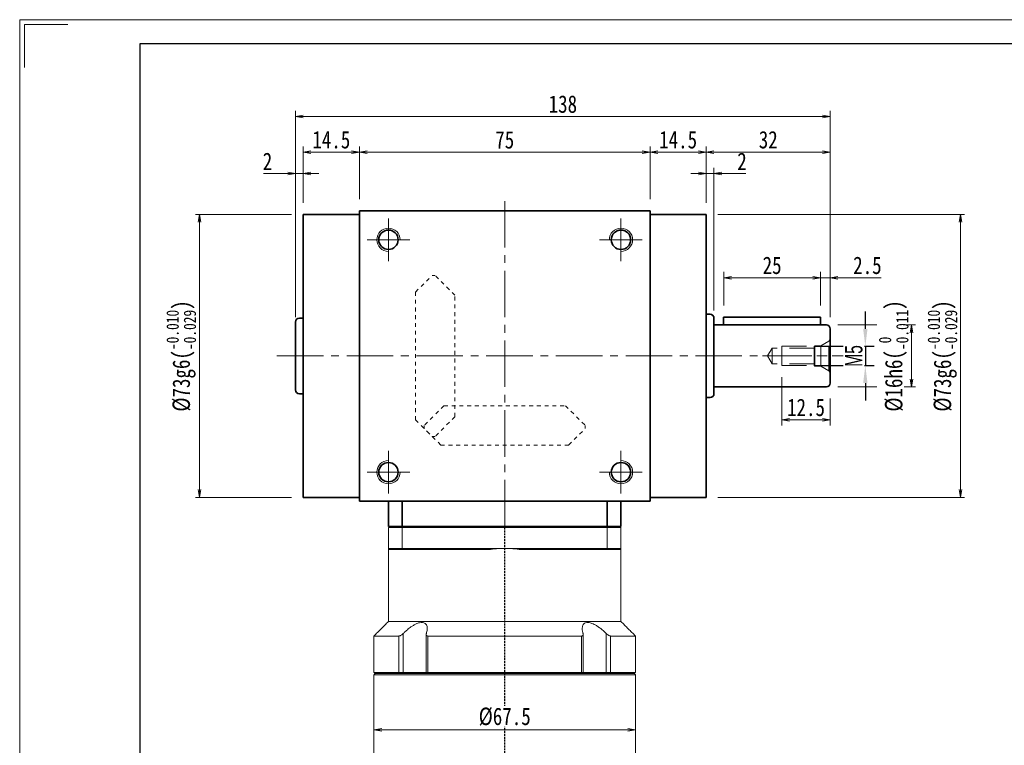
# Model space of a CAD drawing. Header units: millimetres. Extents: x 5 to 545, y 1 to 369.
# Tile 2 of 7: x 8 to 262, y 181 to 369. Entities that reach past the tile are written whole.
import ezdxf

# ---------------------------------------------------------------- set-up
doc = ezdxf.new("R2010")
doc.units = ezdxf.units.MM
for name, pattern in [('DASHED', [0.75, 0.5, -0.25]), ('HIDDEN', [9.525, 6.35, -3.175]), ('点画线', [18, 12, -2, 2, -2]), ('虚线', [2, 1, -1])]:
    doc.linetypes.add(name, pattern=pattern)
for name, color, linetype, lineweight in [('EB0_1', 7, 'Continuous', 35), ('中心线层', 1, '点画线', 18), ('图框_外框线', 7, 'Continuous', 18), ('尺寸线层', 3, 'Continuous', 18), ('粗实线层', 7, 'Continuous', 35), ('虚线层_1', 6, '虚线', 18)]:
    doc.layers.add(name, color=color, linetype=linetype, lineweight=lineweight)
doc.styles.add('宋体', font='SimSun.ttf', dxfattribs={"width": 0.8})
doc.styles.add('标准', font='txt', dxfattribs={"width": 0.667})
doc.dimstyles.new('a4-1-1.5', dxfattribs={"dimtxt": 4.5, "dimasz": 4.5, "dimexe": 2.25, "dimexo": 0, "dimgap": 0.75, "dimtad": 1, "dimdec": 3, "dimdsep": 46, "dimtxsty": '标准', "dimblk": '_CAXARROW', "dimcen": 0, "dimdle": 6, "dimazin": 2, "dimtfac": 0.707107, "dimtdec": 3, "dimtix": 1, "dimtmove": 2, "dimatfit": 3, "dimfxl": 0, "dimfrac": 2, "dimtolj": 1, "dimtzin": 0, "dimarcsym": 0})
doc.dimstyles.new('A水平标注$0', dxfattribs={"dimtxt": 3.5, "dimasz": 2, "dimexe": 1.5, "dimexo": 3, "dimgap": 1.1, "dimtad": 1, "dimtoh": 1, "dimdec": 4, "dimdsep": 46, "dimtxsty": '宋体', "dimblk": 'OPEN', "dimcen": 3, "dimclrd": 3, "dimclre": 3, "dimclrt": 6, "dimadec": 0, "dimazin": 0, "dimtm": 1e-09, "dimtfac": 1, "dimtdec": 4, "dimtix": 1, "dimtmove": 0, "dimatfit": 3, "dimldrblk": 'OPEN', "dimfxl": 0, "dimlwd": 13, "dimlwe": 13, "dimarcsym": 0})
doc.dimstyles.new('D直径标注φ25', dxfattribs={"dimtxt": 3.5, "dimasz": 2, "dimexe": 1, "dimexo": 3, "dimtad": 1, "dimtoh": 1, "dimdec": 1, "dimdsep": 46, "dimtxsty": '宋体', "dimblk": 'OPEN', "dimcen": 3, "dimclrd": 3, "dimclre": 3, "dimclrt": 130, "dimadec": 0, "dimazin": 0, "dimtm": 1e-09, "dimtfac": 1, "dimtdec": 1, "dimtmove": 0, "dimatfit": 0, "dimldrblk": 'OPEN', "dimfxl": 0, "dimlwd": 13, "dimlwe": 13, "dimarcsym": 0})

# ---------------------------------------------------------------- blocks, each defined once
blk = doc.blocks.new('_Open')
at = {"color": 0, "linetype": 'ByBlock', "lineweight": -2}
for p, q in [((-1, 0.17), (0, 0)), ((-1, -0.17), (0, 0)), ((0, 0), (-1, 0))]:
    blk.add_line(p, q, dxfattribs=at)
blk = doc.blocks.new('*D8')
at = {"layer": 'Defpoints', "color": 0, "transparency": 16777216}
for p in [(80.81, 318.39), (54.03, 245.39), (80.81, 245.39)]:
    blk.add_point(p, dxfattribs=at)
at = {"layer": '尺寸线层', "color": 3, "lineweight": 13, "transparency": 16777216}
for p, q in [((77.81, 318.39), (53.03, 318.39)), ((54.03, 316.39), (54.03, 247.39)), ((77.81, 245.39), (53.03, 245.39))]:
    blk.add_line(p, q, dxfattribs=at)
at = {"layer": '尺寸线层', "color": 3, "lineweight": 13, "transparency": 16777216, "xscale": 2, "yscale": 2, "zscale": 2}
for p, rotation in [((54.03, 318.39), 89.99999999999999), ((54.03, 245.39), 270)]:
    blk.add_blockref('_Open', p, dxfattribs=dict(at, rotation=rotation))
at = {"layer": '尺寸线层', "color": 130, "transparency": 16777216, "insert": (49.32, 281.89), "char_height": 4.5, "attachment_point": 5, "rotation": 90, "style": '宋体', "bg_fill": 3, "box_fill_scale": 1.1, "bg_fill_color": 257, "bg_fill_transparency": 0}
blk.add_mtext('\\A1;%%C73g6({\\H0.707107x;\\S-0.010^ -0.029;})', dxfattribs=at)
blk = doc.blocks.new('*D9')
at = {"layer": 'Defpoints', "color": 0, "transparency": 16777216}
for p in [(170.31, 334.49), (95.31, 319.39), (170.31, 319.39)]:
    blk.add_point(p, dxfattribs=at)
at = {"layer": '尺寸线层', "color": 3, "lineweight": 13, "transparency": 16777216}
for p, q in [((95.31, 322.39), (95.31, 335.99)), ((170.31, 322.39), (170.31, 335.99)), ((97.31, 334.49), (168.31, 334.49))]:
    blk.add_line(p, q, dxfattribs=at)
at = {"layer": '尺寸线层', "color": 3, "lineweight": 13, "transparency": 16777216, "xscale": 2, "yscale": 2, "zscale": 2, "rotation": 180}
blk.add_blockref('_Open', (95.31, 334.49), dxfattribs=at)
at = {"layer": '尺寸线层', "color": 3, "lineweight": 13, "transparency": 16777216, "xscale": 2, "yscale": 2, "zscale": 2}
blk.add_blockref('_Open', (170.31, 334.49), dxfattribs=at)
at = {"layer": '尺寸线层', "color": 6, "transparency": 16777216, "insert": (132.81, 337.66), "char_height": 4.5, "attachment_point": 5, "style": '宋体', "bg_fill": 3, "box_fill_scale": 1.1, "bg_fill_color": 257, "bg_fill_transparency": 0}
blk.add_mtext('75', dxfattribs=at)
blk = doc.blocks.new('*D10')
at = {"layer": 'Defpoints', "color": 0, "transparency": 16777216}
for p in [(80.81, 334.49), (80.81, 318.39), (95.31, 319.39)]:
    blk.add_point(p, dxfattribs=at)
at = {"layer": '尺寸线层', "color": 3, "lineweight": 13, "transparency": 16777216}
for p, q in [((80.81, 321.39), (80.81, 335.99)), ((95.31, 322.39), (95.31, 335.99)), ((93.31, 334.49), (82.81, 334.49))]:
    blk.add_line(p, q, dxfattribs=at)
at = {"layer": '尺寸线层', "color": 3, "lineweight": 13, "transparency": 16777216, "xscale": 2, "yscale": 2, "zscale": 2, "rotation": 180}
blk.add_blockref('_Open', (80.81, 334.49), dxfattribs=at)
at = {"layer": '尺寸线层', "color": 3, "lineweight": 13, "transparency": 16777216, "xscale": 2, "yscale": 2, "zscale": 2}
blk.add_blockref('_Open', (95.31, 334.49), dxfattribs=at)
at = {"layer": '尺寸线层', "color": 6, "transparency": 16777216, "insert": (88.06, 337.68), "char_height": 4.5, "attachment_point": 5, "style": '宋体', "bg_fill": 3, "box_fill_scale": 1.1, "bg_fill_color": 257, "bg_fill_transparency": 0}
blk.add_mtext('14.5', dxfattribs=at)
blk = doc.blocks.new('*D11')
at = {"layer": 'Defpoints', "color": 0, "transparency": 16777216}
for p in [(78.81, 328.96), (80.81, 318.39), (78.81, 290.64)]:
    blk.add_point(p, dxfattribs=at)
at = {"layer": '尺寸线层', "color": 3, "lineweight": 13, "transparency": 16777216}
for p, q in [((78.81, 293.64), (78.81, 330.46)), ((80.81, 321.39), (80.81, 330.46)), ((70.58, 328.96), (73.57, 328.96)), ((73.57, 328.96), (76.81, 328.96)), ((80.81, 328.96), (78.81, 328.96)), ((82.81, 328.96), (84.81, 328.96))]:
    blk.add_line(p, q, dxfattribs=at)
at = {"layer": '尺寸线层', "color": 3, "lineweight": 13, "transparency": 16777216, "xscale": 2, "yscale": 2, "zscale": 2}
blk.add_blockref('_Open', (78.81, 328.96), dxfattribs=at)
at = {"layer": '尺寸线层', "color": 3, "lineweight": 13, "transparency": 16777216, "xscale": 2, "yscale": 2, "zscale": 2, "rotation": 180}
blk.add_blockref('_Open', (80.81, 328.96), dxfattribs=at)
at = {"layer": '尺寸线层', "color": 6, "transparency": 16777216, "insert": (71.58, 332.13), "char_height": 4.5, "attachment_point": 5, "style": '宋体', "bg_fill": 3, "box_fill_scale": 1.1, "bg_fill_color": 257, "bg_fill_transparency": 0}
blk.add_mtext('2', dxfattribs=at)
blk = doc.blocks.new('*D12')
at = {"layer": 'Defpoints', "color": 0, "transparency": 16777216}
for p in [(78.81, 343.68), (78.81, 288.89), (216.81, 288.89)]:
    blk.add_point(p, dxfattribs=at)
at = {"layer": '尺寸线层', "color": 3, "lineweight": 13, "transparency": 16777216}
for p, q in [((78.81, 291.89), (78.81, 345.18)), ((214.81, 343.68), (80.81, 343.68)), ((216.81, 291.89), (216.81, 345.18))]:
    blk.add_line(p, q, dxfattribs=at)
at = {"layer": '尺寸线层', "color": 3, "lineweight": 13, "transparency": 16777216, "xscale": 2, "yscale": 2, "zscale": 2, "rotation": 180}
blk.add_blockref('_Open', (78.81, 343.68), dxfattribs=at)
at = {"layer": '尺寸线层', "color": 3, "lineweight": 13, "transparency": 16777216, "xscale": 2, "yscale": 2, "zscale": 2}
blk.add_blockref('_Open', (216.81, 343.68), dxfattribs=at)
at = {"layer": '尺寸线层', "color": 6, "transparency": 16777216, "insert": (147.81, 346.88), "char_height": 4.5, "attachment_point": 5, "style": '宋体', "bg_fill": 3, "box_fill_scale": 1.1, "bg_fill_color": 257, "bg_fill_transparency": 0}
blk.add_mtext('138', dxfattribs=at)
blk = doc.blocks.new('*D13')
at = {"layer": 'Defpoints', "color": 0, "transparency": 16777216}
for p in [(186.81, 328.96), (184.81, 318.39), (186.81, 290.64)]:
    blk.add_point(p, dxfattribs=at)
at = {"layer": '尺寸线层', "color": 3, "lineweight": 13, "transparency": 16777216}
for p, q in [((184.81, 321.39), (184.81, 330.46)), ((186.81, 293.64), (186.81, 330.46)), ((182.81, 328.96), (180.81, 328.96)), ((184.81, 328.96), (186.81, 328.96)), ((192.04, 328.96), (188.81, 328.96)), ((195.03, 328.96), (192.04, 328.96))]:
    blk.add_line(p, q, dxfattribs=at)
at = {"layer": '尺寸线层', "color": 3, "lineweight": 13, "transparency": 16777216, "xscale": 2, "yscale": 2, "zscale": 2}
blk.add_blockref('_Open', (184.81, 328.96), dxfattribs=at)
at = {"layer": '尺寸线层', "color": 3, "lineweight": 13, "transparency": 16777216, "xscale": 2, "yscale": 2, "zscale": 2, "rotation": 180}
blk.add_blockref('_Open', (186.81, 328.96), dxfattribs=at)
at = {"layer": '尺寸线层', "color": 6, "transparency": 16777216, "insert": (194.04, 332.13), "char_height": 4.5, "attachment_point": 5, "style": '宋体', "bg_fill": 3, "box_fill_scale": 1.1, "bg_fill_color": 257, "bg_fill_transparency": 0}
blk.add_mtext('2', dxfattribs=at)
blk = doc.blocks.new('*D14')
at = {"layer": 'Defpoints', "color": 0, "transparency": 16777216}
for p in [(216.81, 334.49), (184.81, 318.39), (216.81, 288.89)]:
    blk.add_point(p, dxfattribs=at)
at = {"layer": '尺寸线层', "color": 3, "lineweight": 13, "transparency": 16777216}
for p, q in [((184.81, 321.39), (184.81, 335.99)), ((216.81, 291.89), (216.81, 335.99)), ((186.81, 334.49), (214.81, 334.49))]:
    blk.add_line(p, q, dxfattribs=at)
at = {"layer": '尺寸线层', "color": 3, "lineweight": 13, "transparency": 16777216, "xscale": 2, "yscale": 2, "zscale": 2, "rotation": 180}
blk.add_blockref('_Open', (184.81, 334.49), dxfattribs=at)
at = {"layer": '尺寸线层', "color": 3, "lineweight": 13, "transparency": 16777216, "xscale": 2, "yscale": 2, "zscale": 2}
blk.add_blockref('_Open', (216.81, 334.49), dxfattribs=at)
at = {"layer": '尺寸线层', "color": 6, "transparency": 16777216, "insert": (200.81, 337.69), "char_height": 4.5, "attachment_point": 5, "style": '宋体', "bg_fill": 3, "box_fill_scale": 1.1, "bg_fill_color": 257, "bg_fill_transparency": 0}
blk.add_mtext('32', dxfattribs=at)
blk = doc.blocks.new('*D15')
at = {"layer": 'Defpoints', "color": 0, "transparency": 16777216}
for p in [(216.81, 302.09), (214.31, 291.89), (216.81, 288.89)]:
    blk.add_point(p, dxfattribs=at)
at = {"layer": '尺寸线层', "color": 3, "lineweight": 13, "transparency": 16777216}
for p, q in [((214.31, 294.89), (214.31, 303.59)), ((216.81, 291.89), (216.81, 303.59)), ((212.31, 302.09), (210.31, 302.09)), ((214.31, 302.09), (216.81, 302.09)), ((221.83, 302.09), (218.81, 302.09)), ((229.97, 302.09), (221.83, 302.09))]:
    blk.add_line(p, q, dxfattribs=at)
at = {"layer": '尺寸线层', "color": 3, "lineweight": 13, "transparency": 16777216, "xscale": 2, "yscale": 2, "zscale": 2}
blk.add_blockref('_Open', (214.31, 302.09), dxfattribs=at)
at = {"layer": '尺寸线层', "color": 3, "lineweight": 13, "transparency": 16777216, "xscale": 2, "yscale": 2, "zscale": 2, "rotation": 180}
blk.add_blockref('_Open', (216.81, 302.09), dxfattribs=at)
at = {"layer": '尺寸线层', "color": 6, "transparency": 16777216, "insert": (226.4, 305.26), "char_height": 4.5, "attachment_point": 5, "style": '宋体', "bg_fill": 3, "box_fill_scale": 1.1, "bg_fill_color": 257, "bg_fill_transparency": 0}
blk.add_mtext('2.5', dxfattribs=at)
blk = doc.blocks.new('*D16')
at = {"layer": 'Defpoints', "color": 0, "transparency": 16777216}
for p in [(189.31, 302.09), (189.31, 291.89), (214.31, 291.89)]:
    blk.add_point(p, dxfattribs=at)
at = {"layer": '尺寸线层', "color": 3, "lineweight": 13, "transparency": 16777216}
for p, q in [((189.31, 294.89), (189.31, 303.59)), ((214.31, 294.89), (214.31, 303.59)), ((212.31, 302.09), (191.31, 302.09))]:
    blk.add_line(p, q, dxfattribs=at)
at = {"layer": '尺寸线层', "color": 3, "lineweight": 13, "transparency": 16777216, "xscale": 2, "yscale": 2, "zscale": 2, "rotation": 180}
blk.add_blockref('_Open', (189.31, 302.09), dxfattribs=at)
at = {"layer": '尺寸线层', "color": 3, "lineweight": 13, "transparency": 16777216, "xscale": 2, "yscale": 2, "zscale": 2}
blk.add_blockref('_Open', (214.31, 302.09), dxfattribs=at)
at = {"layer": '尺寸线层', "color": 6, "transparency": 16777216, "insert": (201.81, 305.26), "char_height": 4.5, "attachment_point": 5, "style": '宋体', "bg_fill": 3, "box_fill_scale": 1.1, "bg_fill_color": 257, "bg_fill_transparency": 0}
blk.add_mtext('25', dxfattribs=at)
blk = doc.blocks.new('23343f')
at = {"layer": '中心线层', "linetype": '点画线', "lineweight": 18}
blk.add_line((17.47, 0), (-1.33, 0), dxfattribs=at)
at = {"layer": '粗实线层', "color": 6, "linetype": 'HIDDEN', "lineweight": 18}
for p, q in [((0, -4.4), (0, 4.4)), ((0, 4.4), (0.32, 3.85)), ((2.4, 2.65), (0.32, 3.85)), ((0.32, -3.85), (0.32, 3.85)), ((4, 2.65), (2.4, 2.65)), ((2.4, -2.65), (2.4, 2.65)), ((4.15, 2.5), (4, 2.65)), ((4, -2.65), (4, 2.65)), ((12.5, 2.5), (4.15, 2.5)), ((4.15, -2.5), (4.15, 2.5)), ((4.15, 2), (15, 2)), ((12.5, -2.5), (12.5, 2.5)), ((15, 2), (16.15, 0)), ((15, 2), (15, -2)), ((4.15, -2.5), (4, -2.65)), ((4.15, -2), (15, -2)), ((12.5, -2.5), (4.15, -2.5)), ((15, -2), (16.15, 0)), ((0, -4.4), (0.32, -3.85)), ((2.4, -2.65), (0.32, -3.85)), ((4, -2.65), (2.4, -2.65))]:
    blk.add_line(p, q, dxfattribs=at)
blk = doc.blocks.new('_CAXARROW')
blk.add_hatch(color=0).paths.add_polyline_path([(0, 0), (-1, 0.125), (-1, -0.125)], flags=0)
blk = doc.blocks.new('*D17')
at = {"layer": 'Defpoints', "color": 0, "transparency": 16777216}
for p in [(212.66, 284.39), (212.66, 279.39)]:
    blk.add_point(p, dxfattribs=at)
at = {"layer": '尺寸线层', "color": 0, "lineweight": -2, "transparency": 16777216}
for p, q in [((225.87, 288.89), (225.87, 293.39)), ((212.66, 284.39), (228.12, 284.39)), ((225.87, 284.39), (225.87, 279.39)), ((212.66, 279.39), (228.12, 279.39)), ((225.87, 274.89), (225.87, 270.39))]:
    blk.add_line(p, q, dxfattribs=at)
at = {"layer": '尺寸线层', "color": 0, "lineweight": -2, "transparency": 16777216, "xscale": 4.5, "yscale": 4.5, "zscale": 4.5}
for p, rotation in [((225.87, 284.39), 270), ((225.87, 279.39), 90)]:
    blk.add_blockref('_CAXARROW', p, dxfattribs=dict(at, rotation=rotation))
at = {"layer": '尺寸线层', "color": 0, "transparency": 16777216, "insert": (222.9, 281.89), "char_height": 4.5, "attachment_point": 5, "rotation": 90, "style": '标准', "bg_fill": 3, "box_fill_scale": 1.1, "bg_fill_color": 257, "bg_fill_transparency": 0}
blk.add_mtext('\\A1;M5', dxfattribs=at)
at = {"layer": 'Defpoints', "color": 0, "transparency": 16777216}
blk.add_point((225.87, 279.39), dxfattribs=at)
blk = doc.blocks.new('*D18')
at = {"layer": 'Defpoints', "color": 0, "transparency": 16777216}
for p in [(204.31, 279.39), (216.81, 273.89), (204.31, 265.41)]:
    blk.add_point(p, dxfattribs=at)
at = {"layer": '尺寸线层', "color": 3, "lineweight": 13, "transparency": 16777216}
for p, q in [((204.31, 276.39), (204.31, 263.91)), ((216.81, 270.89), (216.81, 263.91)), ((214.81, 265.41), (206.31, 265.41))]:
    blk.add_line(p, q, dxfattribs=at)
at = {"layer": '尺寸线层', "color": 3, "lineweight": 13, "transparency": 16777216, "xscale": 2, "yscale": 2, "zscale": 2, "rotation": 180}
blk.add_blockref('_Open', (204.31, 265.41), dxfattribs=at)
at = {"layer": '尺寸线层', "color": 3, "lineweight": 13, "transparency": 16777216, "xscale": 2, "yscale": 2, "zscale": 2}
blk.add_blockref('_Open', (216.81, 265.41), dxfattribs=at)
at = {"layer": '尺寸线层', "color": 6, "transparency": 16777216, "insert": (210.56, 268.59), "char_height": 4.5, "attachment_point": 5, "style": '宋体', "bg_fill": 3, "box_fill_scale": 1.1, "bg_fill_color": 257, "bg_fill_transparency": 0}
blk.add_mtext('12.5', dxfattribs=at)
blk = doc.blocks.new('*D19')
at = {"layer": 'Defpoints', "color": 0, "transparency": 16777216}
for p in [(184.81, 334.49), (170.31, 319.39), (184.81, 318.39)]:
    blk.add_point(p, dxfattribs=at)
at = {"layer": '尺寸线层', "color": 3, "lineweight": 13, "transparency": 16777216}
for p, q in [((170.31, 322.39), (170.31, 335.99)), ((184.81, 321.39), (184.81, 335.99)), ((172.31, 334.49), (182.81, 334.49))]:
    blk.add_line(p, q, dxfattribs=at)
at = {"layer": '尺寸线层', "color": 3, "lineweight": 13, "transparency": 16777216, "xscale": 2, "yscale": 2, "zscale": 2, "rotation": 180}
blk.add_blockref('_Open', (170.31, 334.49), dxfattribs=at)
at = {"layer": '尺寸线层', "color": 3, "lineweight": 13, "transparency": 16777216, "xscale": 2, "yscale": 2, "zscale": 2}
blk.add_blockref('_Open', (184.81, 334.49), dxfattribs=at)
at = {"layer": '尺寸线层', "color": 6, "transparency": 16777216, "insert": (177.56, 337.68), "char_height": 4.5, "attachment_point": 5, "style": '宋体', "bg_fill": 3, "box_fill_scale": 1.1, "bg_fill_color": 257, "bg_fill_transparency": 0}
blk.add_mtext('14.5', dxfattribs=at)
blk = doc.blocks.new('*D20')
at = {"layer": 'Defpoints', "color": 0, "transparency": 16777216}
for p in [(215.81, 289.89), (215.81, 273.89)]:
    blk.add_point(p, dxfattribs=at)
at = {"layer": '尺寸线层', "color": 3, "lineweight": 13, "transparency": 16777216}
for p, q in [((218.81, 289.89), (238.81, 289.89)), ((237.81, 287.89), (237.81, 275.89)), ((218.81, 273.89), (238.81, 273.89))]:
    blk.add_line(p, q, dxfattribs=at)
at = {"layer": '尺寸线层', "color": 3, "lineweight": 13, "transparency": 16777216, "xscale": 2, "yscale": 2, "zscale": 2}
for p, rotation in [((237.81, 289.89), 90), ((237.81, 273.89), 270)]:
    blk.add_blockref('_Open', p, dxfattribs=dict(at, rotation=rotation))
at = {"layer": '尺寸线层', "color": 130, "transparency": 16777216, "insert": (233.17, 281.89), "char_height": 4.5, "attachment_point": 5, "rotation": 90, "style": '宋体', "bg_fill": 3, "box_fill_scale": 1.1, "bg_fill_color": 257, "bg_fill_transparency": 0}
blk.add_mtext('\\A1;%%C16h6({\\H0.707107x;\\S 0^ -0.011;})', dxfattribs=at)
at = {"layer": 'Defpoints', "color": 0, "transparency": 16777216}
blk.add_point((237.81, 273.89), dxfattribs=at)
blk = doc.blocks.new('*D21')
at = {"layer": 'Defpoints', "color": 0, "transparency": 16777216}
for p in [(184.81, 318.39), (184.81, 245.39), (250.46, 245.39)]:
    blk.add_point(p, dxfattribs=at)
at = {"layer": '尺寸线层', "color": 3, "lineweight": 13, "transparency": 16777216}
for p, q in [((187.81, 318.39), (251.46, 318.39)), ((250.46, 316.39), (250.46, 247.39)), ((187.81, 245.39), (251.46, 245.39))]:
    blk.add_line(p, q, dxfattribs=at)
at = {"layer": '尺寸线层', "color": 3, "lineweight": 13, "transparency": 16777216, "xscale": 2, "yscale": 2, "zscale": 2}
for p, rotation in [((250.46, 318.39), 90), ((250.46, 245.39), 270)]:
    blk.add_blockref('_Open', p, dxfattribs=dict(at, rotation=rotation))
at = {"layer": '尺寸线层', "color": 130, "transparency": 16777216, "insert": (245.75, 281.89), "char_height": 4.5, "attachment_point": 5, "rotation": 90, "style": '宋体', "bg_fill": 3, "box_fill_scale": 1.1, "bg_fill_color": 257, "bg_fill_transparency": 0}
blk.add_mtext('\\A1;%%C73g6({\\H0.707107x;\\S-0.010^ -0.029;})', dxfattribs=at)
blk = doc.blocks.new('*D41')
at = {"layer": 'Defpoints', "color": 0, "transparency": 16777216}
for p in [(99.06, 185.39), (99.06, 185.39), (166.56, 185.39)]:
    blk.add_point(p, dxfattribs=at)
at = {"layer": '尺寸线层', "color": 3, "lineweight": 13, "transparency": 16777216}
for p, q in [((99.06, 188.39), (99.06, 186.89)), ((166.56, 188.39), (166.56, 186.89)), ((164.56, 185.39), (101.06, 185.39))]:
    blk.add_line(p, q, dxfattribs=at)
at = {"layer": '尺寸线层', "color": 3, "lineweight": 13, "transparency": 16777216, "xscale": 2, "yscale": 2, "zscale": 2, "rotation": 180}
blk.add_blockref('_Open', (99.06, 185.39), dxfattribs=at)
at = {"layer": '尺寸线层', "color": 3, "lineweight": 13, "transparency": 16777216, "xscale": 2, "yscale": 2, "zscale": 2}
blk.add_blockref('_Open', (166.56, 185.39), dxfattribs=at)
at = {"layer": '尺寸线层', "color": 6, "transparency": 16777216, "insert": (132.81, 188.76), "char_height": 4.5, "attachment_point": 5, "style": '宋体', "bg_fill": 3, "box_fill_scale": 1.1, "bg_fill_color": 257, "bg_fill_transparency": 0}
blk.add_mtext('%%c67.5', dxfattribs=at)

msp = doc.modelspace()

# ---------------------------------------------------------------- linework, layer by layer
at = {"color": 7, "linetype": 'Continuous', "lineweight": 15}
for p, q in [((102.80727, 237.59229), (106.34975, 237.59229)), ((102.80727, 237.59229), (102.80727, 232.19229)), ((106.46339, 237.89229), (103.10727, 237.89229)), ((106.34975, 237.59229), (159.26478, 237.59229)), ((106.34975, 232.19229), (106.34975, 237.59229)), ((159.15115, 237.89229), (106.46339, 237.89229)), ((162.50727, 237.89229), (159.15115, 237.89229)), ((159.26478, 237.59229), (159.26478, 232.19229)), ((159.26478, 237.59229), (162.80727, 237.59229)), ((162.80727, 232.19229), (162.80727, 237.59229)), ((106.34975, 232.19229), (102.80727, 232.19229)), ((103.10727, 231.89229), (106.46339, 231.89229)), ((132.80727, 232.19229), (106.34975, 232.19229)), ((106.46339, 231.89229), (128.57525, 231.89229)), ((159.26478, 232.19229), (132.80727, 232.19229)), ((137.03929, 231.89229), (159.15115, 231.89229)), ((159.15115, 231.89229), (162.50727, 231.89229)), ((162.80727, 232.19229), (159.26478, 232.19229)), ((162.80727, 213.34229), (102.80727, 213.34229)), ((105.51539, 209.59229), (99.05727, 209.59229)), ((105.51539, 209.59229), (105.51539, 200.19229)), ((106.62569, 200.19229), (106.62569, 210.26173)), ((152.66214, 209.59229), (112.95239, 209.59229)), ((112.95239, 200.19229), (112.95239, 209.59229)), ((152.66214, 209.59229), (152.66214, 200.19229)), ((158.98885, 210.26173), (158.98885, 200.19229)), ((166.55727, 209.59229), (160.09914, 209.59229)), ((160.09914, 200.19229), (160.09914, 209.59229)), ((105.51539, 200.19229), (99.05727, 200.19229)), ((99.05727, 199.59229), (132.80727, 199.59229)), ((132.80727, 199.89229), (99.35727, 199.89229)), ((99.35727, 199.89229), (105.75799, 199.89229)), ((106.62569, 200.19229), (105.51539, 200.19229)), ((105.75799, 199.89229), (105.51539, 200.19229)), ((106.5352, 199.89229), (106.62569, 200.19229)), ((112.54069, 200.19229), (106.62569, 200.19229)), ((112.95239, 200.19229), (112.54069, 200.19229)), ((152.66214, 200.19229), (112.95239, 200.19229)), ((113.12888, 199.89229), (112.95239, 200.19229)), ((113.12888, 199.89229), (152.48565, 199.89229)), ((166.25727, 199.89229), (132.80727, 199.89229)), ((132.80727, 199.59229), (166.55727, 199.59229)), ((152.66214, 200.19229), (152.48565, 199.89229)), ((153.07385, 200.19229), (152.66214, 200.19229)), ((158.98885, 200.19229), (153.07385, 200.19229)), ((158.98885, 200.19229), (159.07934, 199.89229)), ((160.09914, 200.19229), (158.98885, 200.19229)), ((160.09914, 200.19229), (159.85655, 199.89229)), ((159.85655, 199.89229), (166.25727, 199.89229)), ((166.55727, 200.19229), (160.09914, 200.19229))]:
    msp.add_line(p, q, dxfattribs=at)
at = {"color": 1, "linetype": 'DASHED'}
msp.add_line((132.80727, 119.34059), (132.80727, 237.89229), dxfattribs=at)
at = {"color": 7, "linetype": 'Continuous', "lineweight": 15}
for start, end in [(90, 98.1096145), (81.8903855, 90)]:
    msp.add_arc((132.80727, 202.19229), 30, start, end, dxfattribs=at)
for points in [[(102.80727, 237.59229), (103.10727, 237.89229)], [(106.34975, 237.59229), (106.46339, 237.89229)], [(159.26478, 237.59229), (159.15115, 237.89229)], [(162.50727, 237.89229), (162.80727, 237.59229)], [(102.80727, 213.34229), (102.80727, 232.19229)], [(102.80727, 232.19229), (103.10727, 231.89229)], [(106.34975, 232.19229), (106.46339, 231.89229)], [(159.15115, 231.89229), (159.26478, 232.19229)], [(162.50727, 231.89229), (162.80727, 232.19229)], [(162.80727, 232.19229), (162.80727, 213.34229)], [(99.05727, 209.59229), (102.80727, 213.34229)], [(162.80727, 213.34229), (166.55727, 209.59229)], [(99.05727, 200.19229), (99.05727, 209.59229)], [(112.54069, 200.19229), (112.54069, 209.99742)], [(153.07385, 209.99698), (153.07385, 200.19229)], [(166.55727, 209.59229), (166.55727, 200.19229)], [(99.35727, 199.89229), (99.05727, 200.19229)], [(99.05727, 199.59229), (99.35727, 199.89229)], [(99.05727, 171.19229), (99.05727, 199.59229)], [(112.84069, 199.89229), (112.54069, 200.19229)], [(153.07385, 200.19229), (152.77385, 199.89229)], [(166.55727, 200.19229), (166.25727, 199.89229)], [(166.25727, 199.89229), (166.55727, 199.59229)], [(166.55727, 199.59229), (166.55727, 171.19229)]]:
    msp.add_open_spline(points, degree=1, dxfattribs=at)
for points, knots in [([(112.58727, 210.26173), (112.67359, 210.58642), (112.81445, 211.11623), (112.81466, 211.786), (112.71514, 212.25132), (112.52206, 212.61158), (112.2095, 212.92517), (111.66517, 213.13188), (110.83672, 213.06251), (110.00309, 212.75688), (109.25762, 212.3595), (108.50273, 211.87056), (107.68556, 211.24132), (107.04015, 210.66558), (106.6992, 210.33336), (106.62569, 210.26173)], [0, 0, 0, 0, 1.111823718, 1.814206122, 2.515660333, 3.044836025, 3.573294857, 4.429537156, 5.288250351, 6.104434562, 6.713373, 7.323286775, 8.207714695, 9.093503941, 9.336985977, 9.336985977, 9.336985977, 9.336985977]), ([(158.98885, 210.26173), (158.64486, 210.58642), (158.08357, 211.11623), (157.22421, 211.786), (156.53608, 212.25132), (155.89373, 212.61158), (155.19367, 212.92517), (154.39681, 213.13188), (153.65286, 213.06251), (153.1943, 212.75688), (152.94316, 212.3595), (152.80396, 211.87056), (152.794, 211.24132), (152.903, 210.66558), (153.00523, 210.33336), (153.02727, 210.26173)], [0, 0, 0, 0, 1.111860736, 1.814266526, 2.515744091, 3.044937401, 3.573413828, 4.429684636, 5.288426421, 6.104637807, 6.713596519, 7.323530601, 8.207987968, 9.093806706, 9.337296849, 9.337296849, 9.337296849, 9.337296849]), ([(106.62569, 210.26173), (106.50177, 210.14775), (106.28864, 209.95172), (105.96571, 209.74093), (105.70467, 209.61617), (105.57804, 209.60019), (105.51539, 209.59229)], [0, 0, 0, 0, 0.461690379, 0.794104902, 1.059065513, 1.318521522, 1.318521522, 1.318521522, 1.318521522]), ([(112.95239, 209.59229), (112.91766, 209.59395), (112.84698, 209.59732), (112.75839, 209.62397), (112.68424, 209.66466), (112.6197, 209.72449), (112.57001, 209.807), (112.53874, 209.92662), (112.53786, 210.07832), (112.57063, 210.19998), (112.58727, 210.26173)], [0, 0, 0, 0, 0.0845501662, 0.1720244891, 0.2564971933, 0.3430793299, 0.4605833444, 0.5814376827, 0.7507540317, 0.9252792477, 0.9252792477, 0.9252792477, 0.9252792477]), ([(153.02727, 210.26173), (153.04276, 210.20507), (153.07413, 210.0904), (153.0771, 209.94577), (153.05183, 209.82691), (153.00759, 209.74131), (152.94457, 209.67483), (152.86858, 209.62886), (152.77491, 209.5982), (152.70019, 209.59428), (152.66214, 209.59229)], [0, 0, 0, 0, 0.1600222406, 0.3238934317, 0.4391565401, 0.5570675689, 0.6488337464, 0.7429943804, 0.8324760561, 0.925298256, 0.925298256, 0.925298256, 0.925298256]), ([(160.09914, 209.59229), (160.0404, 209.59929), (159.92317, 209.61327), (159.67353, 209.72713), (159.34428, 209.93602), (159.12081, 210.1408), (158.98885, 210.26173)], [0, 0, 0, 0, 0.244975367, 0.488865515, 0.828599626, 1.318556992, 1.318556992, 1.318556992, 1.318556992])]:
    msp.add_open_spline(points, degree=3, knots=knots, dxfattribs=at)
at = {"layer": 'EB0_1'}
msp.add_line((162.80727, 237.89229), (102.80727, 237.89229), dxfattribs=at)
at = {"layer": '中心线层'}
for p, q in [((132.80727, 237.89229), (132.80727, 322.39229)), ((102.80727, 306.39229), (102.80727, 317.39229)), ((162.80727, 317.39229), (162.80727, 306.39229)), ((97.30727, 311.89229), (108.30727, 311.89229)), ((157.30727, 311.89229), (168.30727, 311.89229)), ((74.02098, 281.89229), (220.17289, 281.89229)), ((102.80727, 246.39229), (102.80727, 257.39229)), ((162.80727, 257.39229), (162.80727, 246.39229)), ((108.30727, 251.89229), (97.30727, 251.89229)), ((168.30727, 251.89229), (157.30727, 251.89229))]:
    msp.add_line(p, q, dxfattribs=at)
at = {"layer": '图框_外框线', "color": 3}
msp.add_lwpolyline([(8.88081, 356.31494), (8.88081, 367.46217), (20.02803, 367.46217)], dxfattribs=at)
at = {"layer": '粗实线层'}
for p, q in [((95.30727, 318.39229), (80.80727, 318.39229)), ((80.80727, 318.39229), (80.80727, 245.39229)), ((95.30727, 319.39229), (170.30727, 319.39229)), ((95.30727, 318.49229), (95.30727, 319.39229)), ((95.30727, 319.39229), (95.30727, 244.39229)), ((170.30727, 319.39229), (170.30727, 244.39229)), ((170.30727, 318.39229), (184.80727, 318.39229)), ((184.80727, 318.39229), (184.80727, 245.39229)), ((184.80727, 292.64229), (185.80727, 292.64229)), ((78.80727, 290.64229), (78.80727, 273.14229)), ((79.80727, 291.64229), (80.80727, 291.64229)), ((186.80727, 291.64229), (186.80727, 272.14229)), ((215.80727, 289.89229), (186.80727, 289.89229)), ((216.80727, 288.89229), (216.80727, 274.89229)), ((79.80727, 272.14229), (80.80727, 272.14229)), ((215.80727, 273.89229), (186.80727, 273.89229)), ((184.80727, 271.14229), (185.80727, 271.14229)), ((95.30727, 245.39229), (80.80727, 245.39229)), ((95.30727, 244.39229), (170.30727, 244.39229)), ((102.80727, 237.89229), (102.80727, 244.39229)), ((106.34975, 237.89229), (106.34975, 244.39229)), ((159.26478, 237.89229), (159.26478, 244.39229)), ((162.80727, 237.89229), (162.80727, 244.39229)), ((170.30727, 245.39229), (184.80727, 245.39229))]:
    msp.add_line(p, q, dxfattribs=at)
for centre in [(102.80727, 311.89229), (162.80727, 311.89229), (102.80727, 251.89229), (162.80727, 251.89229)]:
    msp.add_circle(centre, 2.5, dxfattribs=at)
at = {"layer": '粗实线层', "lineweight": 18}
for centre, start, end in [((102.80727, 311.89229), 0, 270), ((162.80727, 311.89229), 270, 180), ((102.80727, 251.89229), 90, 360), ((162.80727, 251.89229), 180, 90)]:
    msp.add_arc(centre, 3, start, end, dxfattribs=at)
at = {"layer": '粗实线层'}
for centre, start, end in [((185.80727, 291.64229), 0, 90), ((79.80727, 290.64229), 90, 180), ((215.80727, 288.89229), 360, 90), ((215.80727, 274.89229), 270, 0), ((79.80727, 273.14229), 180, 270), ((185.80727, 272.14229), 270, 360)]:
    msp.add_arc(centre, 1, start, end, dxfattribs=at)
at = {"layer": '虚线层_1', "linetype": '虚线', "lineweight": 18}
for p, q in [((109.80727, 298.39229), (114.07727, 302.66229)), ((114.07727, 302.66229), (114.8657, 302.66229)), ((119.94727, 297.58072), (114.8657, 302.66229)), ((109.80727, 265.39229), (109.80727, 298.39229)), ((119.94727, 266.20386), (119.94727, 297.58072)), ((117.11884, 269.03229), (112.03727, 263.95072)), ((117.11884, 269.03229), (148.4957, 269.03229)), ((148.4957, 269.03229), (153.57727, 263.95072)), ((109.80727, 265.39229), (114.07727, 261.12229)), ((119.94727, 266.20386), (114.8657, 261.12229)), ((112.03727, 263.16229), (112.03727, 263.95072)), ((116.30727, 258.89229), (112.03727, 263.16229)), ((149.30727, 258.89229), (153.57727, 263.16229)), ((153.57727, 263.16229), (153.57727, 263.95072)), ((114.07727, 261.12229), (114.8657, 261.12229)), ((116.30727, 258.89229), (149.30727, 258.89229))]:
    msp.add_line(p, q, dxfattribs=at)

# ---------------------------------------------------------------- block references
at = {"layer": '粗实线层', "xscale": -1}
msp.add_blockref('23343f', (216.80727, 281.89229), dxfattribs=at)

# ---------------------------------------------------------------- next in the draw order: dimensions: what is measured, and where the dimension line sits
at = {"layer": '尺寸线层'}
dim = msp.add_linear_dim(base=(170.30727, 334.48913), p1=(95.30727, 319.39229), p2=(170.30727, 319.39229), dimstyle='A水平标注$0', override={"dimtxt": 4.5, "dimgap": 1, "dimblk": 'Open', "dimtfill": 1, "dimtfillclr": 256}, dxfattribs=at)
dim.commit()
dim.dimension.update_dxf_attribs({"geometry": '*D9', "text_midpoint": (132.80727, 337.66371)})
dim = msp.add_linear_dim(base=(54.03343, 245.39229), p1=(80.80727, 318.39229), p2=(80.80727, 245.39229), angle=270, text='\\A1;%%C73g6({\\H0.707107x;\\S-0.010^ -0.029;})', dimstyle='D直径标注φ25', override={"dimtxt": 4.5, "dimgap": 1, "dimpost": 'φ<>'}, dxfattribs=at)
dim.commit()
dim.dimension.update_dxf_attribs({"geometry": '*D8', "text_midpoint": (49.32107, 281.89229)})
dim = msp.add_linear_dim(base=(99.05727, 185.39229), p1=(166.55727, 185.39229), p2=(99.05727, 185.39229), text='%%c<>', dimstyle='A水平标注$0', override={"dimtxt": 4.5, "dimgap": 1, "dimblk": 'Open', "dimtfill": 1, "dimtfillclr": 256}, dxfattribs=at)
dim.commit()
dim.dimension.update_dxf_attribs({"geometry": '*D41', "text_midpoint": (132.80727, 188.75631)})

# ---------------------------------------------------------------- next in the draw order: dimensions: what is measured, and where the dimension line sits
dim = msp.add_linear_dim(base=(80.80727, 334.48913), p1=(95.30727, 319.39229), p2=(80.80727, 318.39229), dimstyle='A水平标注$0', override={"dimtxt": 4.5, "dimgap": 1, "dimblk": 'Open', "dimtfill": 1, "dimtfillclr": 256}, dxfattribs=at)
dim.commit()
dim.dimension.update_dxf_attribs({"geometry": '*D10', "text_midpoint": (88.05727, 337.67628)})

# ---------------------------------------------------------------- next in the draw order: dimensions: what is measured, and where the dimension line sits
dim = msp.add_linear_dim(base=(78.80727, 328.95977), p1=(80.80727, 318.39229), p2=(78.80727, 290.64229), dimstyle='A水平标注$0', override={"dimtxt": 4.5, "dimgap": 1, "dimblk": 'Open', "dimtfill": 1, "dimtfillclr": 256}, dxfattribs=at)
dim.commit()
dim.dimension.update_dxf_attribs({"geometry": '*D11', "text_midpoint": (71.57724, 328.95977), "dimtype": 160})

# ---------------------------------------------------------------- next in the draw order: dimensions: what is measured, and where the dimension line sits
dim = msp.add_linear_dim(base=(78.80727, 343.68428), p1=(216.80727, 288.89229), p2=(78.80727, 288.89229), dimstyle='A水平标注$0', override={"dimtxt": 4.5, "dimgap": 1, "dimblk": 'Open', "dimtfill": 1, "dimtfillclr": 256}, dxfattribs=at)
dim.commit()
dim.dimension.update_dxf_attribs({"geometry": '*D12', "text_midpoint": (147.80727, 346.884)})

# ---------------------------------------------------------------- next in the draw order: dimensions: what is measured, and where the dimension line sits
dim = msp.add_linear_dim(base=(186.80727, 328.95977), p1=(184.80727, 318.39229), p2=(186.80727, 290.64229), dimstyle='A水平标注$0', override={"dimtxt": 4.5, "dimgap": 1, "dimblk": 'Open', "dimtfill": 1, "dimtfillclr": 256}, dxfattribs=at)
dim.commit()
dim.dimension.update_dxf_attribs({"geometry": '*D13', "text_midpoint": (194.03729, 328.95977), "dimtype": 160})

# ---------------------------------------------------------------- next in the draw order: dimensions: what is measured, and where the dimension line sits
dim = msp.add_linear_dim(base=(216.80727, 334.48913), p1=(184.80727, 318.39229), p2=(216.80727, 288.89229), dimstyle='A水平标注$0', override={"dimtxt": 4.5, "dimgap": 1, "dimblk": 'Open', "dimtfill": 1, "dimtfillclr": 256}, dxfattribs=at)
dim.commit()
dim.dimension.update_dxf_attribs({"geometry": '*D14', "text_midpoint": (200.80727, 337.68885)})

# ---------------------------------------------------------------- next in the draw order: dimensions: what is measured, and where the dimension line sits
dim = msp.add_linear_dim(base=(184.80727, 334.48913), p1=(170.30727, 319.39229), p2=(184.80727, 318.39229), dimstyle='A水平标注$0', override={"dimtxt": 4.5, "dimgap": 1, "dimblk": 'Open', "dimtfill": 1, "dimtfillclr": 256}, dxfattribs=at)
dim.commit()
dim.dimension.update_dxf_attribs({"geometry": '*D19', "text_midpoint": (177.55727, 337.67628)})
dim = msp.add_linear_dim(base=(216.80727, 302.0891), p1=(214.30727, 291.89229), p2=(216.80727, 288.89229), dimstyle='A水平标注$0', override={"dimtxt": 4.5, "dimgap": 1, "dimblk": 'Open', "dimtfill": 1, "dimtfillclr": 256}, dxfattribs=at)
dim.commit()
dim.dimension.update_dxf_attribs({"geometry": '*D15', "text_midpoint": (226.39825, 302.0891), "dimtype": 160})

# ---------------------------------------------------------------- next in the draw order: dimensions: what is measured, and where the dimension line sits
dim = msp.add_linear_dim(base=(189.30727, 302.0891), p1=(214.30727, 291.89229), p2=(189.30727, 291.89229), dimstyle='A水平标注$0', override={"dimtxt": 4.5, "dimgap": 1, "dimblk": 'Open', "dimtfill": 1, "dimtfillclr": 256}, dxfattribs=at)
dim.commit()
dim.dimension.update_dxf_attribs({"geometry": '*D16', "text_midpoint": (201.80727, 305.26368)})

# ---------------------------------------------------------------- next in the draw order: linework, layer by layer
at = {"layer": '粗实线层'}
msp.add_line((189.30727, 291.89229), (189.30727, 289.89229), dxfattribs=at)

# ---------------------------------------------------------------- next in the draw order: dimensions: what is measured, and where the dimension line sits
at = {"layer": '尺寸线层'}
dim = msp.add_linear_dim(base=(225.87311, 279.39229), p1=(212.65727, 284.39229), p2=(212.65727, 279.39229), angle=270, dimstyle='a4-1-1.5', override={"dimpost": 'M<>', "dimsah": 1, "dimtfill": 1, "dimtzin": 0}, dxfattribs=at)
dim.commit()
dim.dimension.update_dxf_attribs({"geometry": '*D17', "text_midpoint": (222.89882, 281.89229)})

# ---------------------------------------------------------------- next in the draw order: linework, layer by layer
at = {"layer": '粗实线层'}
for p, q in [((214.30727, 291.89229), (189.30727, 291.89229)), ((214.30727, 289.89229), (214.30727, 291.89229))]:
    msp.add_line(p, q, dxfattribs=at)

# ---------------------------------------------------------------- next in the draw order: dimensions: what is measured, and where the dimension line sits
at = {"layer": '尺寸线层'}
dim = msp.add_linear_dim(base=(204.30727, 265.4071), p1=(216.80727, 273.89229), p2=(204.30727, 279.39229), dimstyle='A水平标注$0', override={"dimtxt": 4.5, "dimgap": 1, "dimblk": 'Open', "dimtfill": 1, "dimtfillclr": 256}, dxfattribs=at)
dim.commit()
dim.dimension.update_dxf_attribs({"geometry": '*D18', "text_midpoint": (210.55727, 268.59425)})

# ---------------------------------------------------------------- next in the draw order: dimensions: what is measured, and where the dimension line sits
dim = msp.add_linear_dim(base=(237.81421, 273.89229), p1=(215.80727, 289.89229), p2=(215.80727, 273.89229), angle=270, text='\\A1;%%C16h6({\\H0.707107x;\\S 0^ -0.011;})', dimstyle='D直径标注φ25', override={"dimtxt": 4.5, "dimgap": 1, "dimpost": 'φ<>'}, dxfattribs=at)
dim.commit()
dim.dimension.update_dxf_attribs({"geometry": '*D20', "text_midpoint": (237.81421, 281.89229), "dimtype": 160})

# ---------------------------------------------------------------- next in the draw order: dimensions: what is measured, and where the dimension line sits
dim = msp.add_linear_dim(base=(250.45915, 245.39229), p1=(184.80727, 318.39229), p2=(184.80727, 245.39229), angle=270, text='\\A1;%%C73g6({\\H0.707107x;\\S-0.010^ -0.029;})', dimstyle='D直径标注φ25', override={"dimtxt": 4.5, "dimgap": 1, "dimpost": 'φ<>'}, dxfattribs=at)
dim.commit()
dim.dimension.update_dxf_attribs({"geometry": '*D21', "text_midpoint": (245.74679, 281.89229)})

# ---------------------------------------------------------------- next in the draw order: linework, layer by layer
at = {"layer": '图框_外框线', "color": 3}
msp.add_lwpolyline([(7.64223, 0.84242), (527.84592, 0.84242), (527.84592, 368.70075), (7.64223, 368.70075)], close=True, dxfattribs=at)
at = {"layer": '图框_外框线', "color": 3, "lineweight": 25}
msp.add_lwpolyline([(38.60673, 7.03532), (521.65302, 7.03532), (521.65302, 362.50785), (38.60673, 362.50785)], close=True, dxfattribs=at)

doc.saveas('drawing.dxf')
